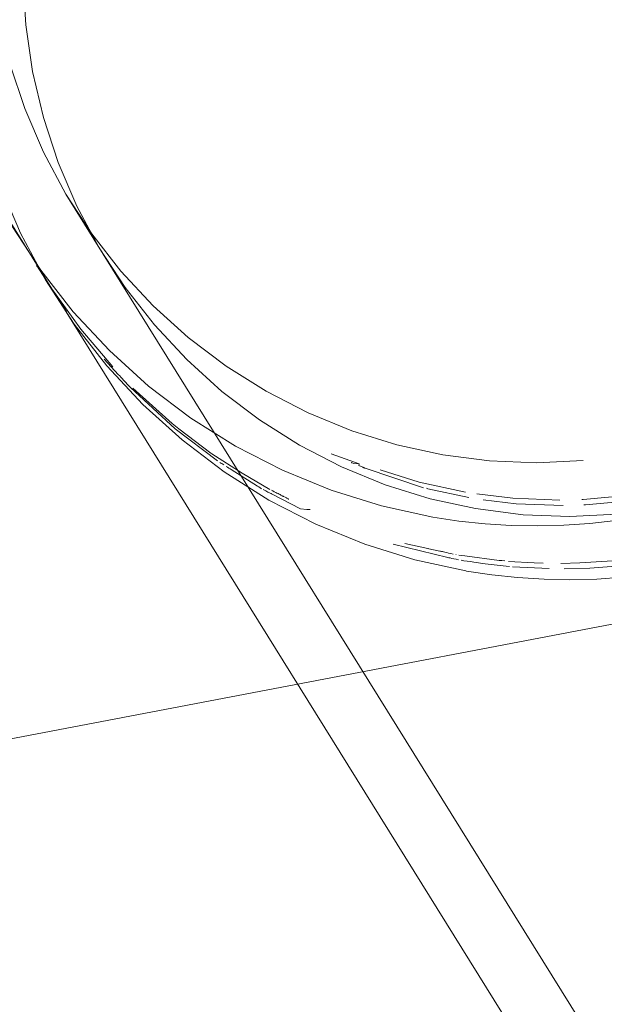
# Model space of a CAD drawing. Extents: x 3503739 to 3504470, y 5375172 to 5375561.
# Tile 98 of 121: x 3504138.8687 to 3504138.9508, y 5375390.0082 to 5375390.1464. Entities that reach past the tile are written whole.
import ezdxf

# ---------------------------------------------------------------- set-up
doc = ezdxf.new("R2010")
doc.units = 0
doc.header["$MEASUREMENT"] = 0
doc.layers.add('BHM_WA', color=7, linetype='Continuous')

msp = doc.modelspace()

# ---------------------------------------------------------------- linework, layer by layer
at = {"layer": 'BHM_WA', "color": 254, "linetype": 'Continuous', "lineweight": 13}
for p, q in [((3504138.87104, 5375390.11186), (3504138.87113, 5375390.11175)), ((3504138.8711, 5375390.11178), (3504138.87296, 5375390.10892)), ((3504138.87219, 5375390.11007), (3504138.87522, 5375390.10542)), ((3504138.87296, 5375390.10892), (3504138.87296, 5375390.10892)), ((3504138.87726, 5375390.10293), (3504138.87727, 5375390.10291)), ((3504138.88051, 5375390.09873), (3504138.88252, 5375390.09658)), ((3504138.88252, 5375390.09658), (3504138.88271, 5375390.09637)), ((3504138.88271, 5375390.09637), (3504138.88289, 5375390.09618)), ((3504138.88289, 5375390.09618), (3504138.88395, 5375390.09503)), ((3504138.88395, 5375390.09503), (3504138.88421, 5375390.09476)), ((3504138.89006, 5375390.08967), (3504138.89103, 5375390.08893)), ((3504138.89103, 5375390.08893), (3504138.89553, 5375390.08552)), ((3504138.89553, 5375390.08552), (3504138.89564, 5375390.08544)), ((3504138.89679, 5375390.08422), (3504138.89691, 5375390.08414)), ((3504138.89691, 5375390.08414), (3504138.89704, 5375390.08406)), ((3504138.89704, 5375390.08406), (3504138.89719, 5375390.08397)), ((3504138.89719, 5375390.08397), (3504138.89735, 5375390.08387)), ((3504138.91521, 5375390.08421), (3504138.91523, 5375390.08421)), ((3504138.91523, 5375390.08421), (3504138.91525, 5375390.0842)), ((3504138.91525, 5375390.0842), (3504138.91526, 5375390.0842)), ((3504138.91526, 5375390.0842), (3504138.91527, 5375390.08419)), ((3504138.91527, 5375390.08419), (3504138.91529, 5375390.08418)), ((3504138.91529, 5375390.08418), (3504138.9153, 5375390.08418)), ((3504138.9153, 5375390.08418), (3504138.91531, 5375390.08418)), ((3504138.91531, 5375390.08418), (3504138.91532, 5375390.08417)), ((3504138.91532, 5375390.08417), (3504138.91533, 5375390.08417)), ((3504138.91533, 5375390.08417), (3504138.91534, 5375390.08416)), ((3504138.91533, 5375390.08417), (3504138.91533, 5375390.08417)), ((3504138.91534, 5375390.08416), (3504138.91535, 5375390.08416)), ((3504138.91534, 5375390.08416), (3504138.91534, 5375390.08416)), ((3504138.91535, 5375390.08416), (3504138.9156, 5375390.08406)), ((3504138.91535, 5375390.08416), (3504138.91535, 5375390.08416)), ((3504138.91535, 5375390.08416), (3504138.91535, 5375390.08416)), ((3504138.9156, 5375390.08406), (3504138.91633, 5375390.08404)), ((3504138.9163, 5375390.08377), (3504138.91633, 5375390.08404)), ((3504138.89768, 5375390.08365), (3504138.89786, 5375390.08354)), ((3504138.89786, 5375390.08354), (3504138.89804, 5375390.08343)), ((3504138.89804, 5375390.08343), (3504138.89822, 5375390.08332)), ((3504138.89822, 5375390.08332), (3504138.89839, 5375390.08321)), ((3504138.89839, 5375390.08321), (3504138.90205, 5375390.08091)), ((3504138.9163, 5375390.08377), (3504138.91684, 5375390.08355)), ((3504138.91684, 5375390.08355), (3504138.91685, 5375390.08354)), ((3504138.91685, 5375390.08354), (3504138.91687, 5375390.08354)), ((3504138.91687, 5375390.08354), (3504138.91689, 5375390.08353)), ((3504138.91689, 5375390.08353), (3504138.91691, 5375390.08352)), ((3504138.91691, 5375390.08352), (3504138.91694, 5375390.08351)), ((3504138.91694, 5375390.08351), (3504138.91697, 5375390.0835)), ((3504138.91697, 5375390.0835), (3504138.91701, 5375390.08348)), ((3504138.91701, 5375390.08348), (3504138.91705, 5375390.08346)), ((3504138.91705, 5375390.08346), (3504138.91709, 5375390.08345)), ((3504138.91709, 5375390.08345), (3504138.91714, 5375390.08343)), ((3504138.91714, 5375390.08343), (3504138.91719, 5375390.0834)), ((3504138.90205, 5375390.08091), (3504138.90226, 5375390.08078)), ((3504138.90226, 5375390.08078), (3504138.90246, 5375390.08065)), ((3504138.90246, 5375390.08065), (3504138.90265, 5375390.08053)), ((3504138.90285, 5375390.08042), (3504138.90304, 5375390.08032)), ((3504138.90304, 5375390.08032), (3504138.90322, 5375390.08023)), ((3504138.90322, 5375390.08023), (3504138.90338, 5375390.08014)), ((3504138.90338, 5375390.08014), (3504138.90352, 5375390.08007)), ((3504138.90352, 5375390.08007), (3504138.90365, 5375390.08001)), ((3504138.90365, 5375390.08001), (3504138.90376, 5375390.07995)), ((3504138.90376, 5375390.07995), (3504138.90385, 5375390.0799)), ((3504138.90385, 5375390.0799), (3504138.90393, 5375390.07987)), ((3504138.90393, 5375390.07987), (3504138.90398, 5375390.07984)), ((3504138.90398, 5375390.07984), (3504138.90403, 5375390.07981)), ((3504138.90402, 5375390.08033), (3504138.90423, 5375390.08022)), ((3504138.90403, 5375390.07981), (3504138.90405, 5375390.0798)), ((3504138.90423, 5375390.08022), (3504138.90443, 5375390.08012)), ((3504138.90443, 5375390.08012), (3504138.90462, 5375390.08002)), ((3504138.90462, 5375390.08002), (3504138.9048, 5375390.07993)), ((3504138.9048, 5375390.07993), (3504138.90496, 5375390.07985)), ((3504138.90496, 5375390.07985), (3504138.9051, 5375390.07977)), ((3504138.92579, 5375390.08059), (3504138.92589, 5375390.08057)), ((3504138.92589, 5375390.08057), (3504138.92599, 5375390.08054)), ((3504138.90405, 5375390.0798), (3504138.9081, 5375390.07772)), ((3504138.9051, 5375390.07977), (3504138.90523, 5375390.0797)), ((3504138.90523, 5375390.0797), (3504138.90535, 5375390.07964)), ((3504138.90535, 5375390.07964), (3504138.90545, 5375390.07959)), ((3504138.90545, 5375390.07959), (3504138.90553, 5375390.07955)), ((3504138.90553, 5375390.07955), (3504138.9056, 5375390.07951)), ((3504138.9056, 5375390.07951), (3504138.90565, 5375390.07949)), ((3504138.90565, 5375390.07949), (3504138.90569, 5375390.07947)), ((3504138.90569, 5375390.07947), (3504138.90571, 5375390.07946)), ((3504138.90571, 5375390.07946), (3504138.90572, 5375390.07945)), ((3504138.90572, 5375390.07945), (3504138.90594, 5375390.07934)), ((3504138.90594, 5375390.07934), (3504138.90604, 5375390.07929)), ((3504138.90604, 5375390.07929), (3504138.90613, 5375390.07924)), ((3504138.90613, 5375390.07924), (3504138.90621, 5375390.0792)), ((3504138.90621, 5375390.0792), (3504138.90629, 5375390.07916)), ((3504138.90629, 5375390.07916), (3504138.90637, 5375390.07912)), ((3504138.90637, 5375390.07912), (3504138.90643, 5375390.07909)), ((3504138.90643, 5375390.07909), (3504138.90649, 5375390.07906)), ((3504138.94762, 5375390.07901), (3504138.94769, 5375390.07901)), ((3504138.94769, 5375390.07901), (3504138.94777, 5375390.07901)), ((3504138.94777, 5375390.07901), (3504138.94782, 5375390.07901)), ((3504138.9081, 5375390.07772), (3504138.90899, 5375390.07761)), ((3504138.90899, 5375390.07761), (3504138.90946, 5375390.0776)), ((3504138.9479, 5375390.07825), (3504138.94801, 5375390.07825)), ((3504138.94801, 5375390.07825), (3504138.94813, 5375390.07825)), ((3504138.92276, 5375390.07285), (3504138.92597, 5375390.07215)), ((3504138.92597, 5375390.07215), (3504138.92605, 5375390.07213)), ((3504138.92605, 5375390.07213), (3504138.92615, 5375390.07211)), ((3504138.92615, 5375390.07211), (3504138.92766, 5375390.07178)), ((3504138.92766, 5375390.07178), (3504138.9277, 5375390.07177)), ((3504138.9277, 5375390.07177), (3504138.92778, 5375390.07175)), ((3504138.92778, 5375390.07175), (3504138.92789, 5375390.07173)), ((3504138.92789, 5375390.07173), (3504138.92803, 5375390.0717)), ((3504138.92803, 5375390.0717), (3504138.9282, 5375390.07166)), ((3504138.9282, 5375390.07166), (3504138.9284, 5375390.07162)), ((3504138.9284, 5375390.07162), (3504138.92864, 5375390.07157)), ((3504138.92864, 5375390.07157), (3504138.92891, 5375390.07151)), ((3504138.92879, 5375390.07088), (3504138.92895, 5375390.07085)), ((3504138.92891, 5375390.07151), (3504138.92922, 5375390.07144)), ((3504138.92895, 5375390.07085), (3504138.92914, 5375390.07081)), ((3504138.92914, 5375390.07081), (3504138.92937, 5375390.07076)), ((3504138.92922, 5375390.07144), (3504138.92957, 5375390.07136)), ((3504138.92937, 5375390.07076), (3504138.92964, 5375390.0707)), ((3504138.92964, 5375390.0707), (3504138.92995, 5375390.07063)), ((3504138.92993, 5375390.07129), (3504138.92995, 5375390.07128)), ((3504138.92995, 5375390.07063), (3504138.93031, 5375390.07055)), ((3504138.93034, 5375390.07122), (3504138.93075, 5375390.07116)), ((3504138.93068, 5375390.07049), (3504138.93107, 5375390.07043)), ((3504138.93075, 5375390.07116), (3504138.93119, 5375390.0711)), ((3504138.93107, 5375390.07043), (3504138.9315, 5375390.07036)), ((3504138.9315, 5375390.07036), (3504138.93197, 5375390.0703)), ((3504138.93197, 5375390.0703), (3504138.93246, 5375390.07022)), ((3504138.93246, 5375390.07022), (3504138.93404, 5375390.06999)), ((3504138.93601, 5375390.07048), (3504138.9364, 5375390.07044)), ((3504138.9364, 5375390.07044), (3504138.9368, 5375390.0704)), ((3504138.9373, 5375390.07034), (3504138.94093, 5375390.07012)), ((3504138.93134, 5375390.06899), (3504138.9314, 5375390.06898)), ((3504138.93404, 5375390.06999), (3504138.93701, 5375390.06967)), ((3504138.93701, 5375390.06967), (3504138.93744, 5375390.06963)), ((3504138.94093, 5375390.07012), (3504138.94217, 5375390.0701)), ((3504138.94466, 5375390.07005), (3504138.94736, 5375390.07012))]:
    msp.add_line(p, q, dxfattribs=at)
for points in [[(3504138.86284, 5375390.1743, 0), (3504138.86283, 5375390.17423, 0), (3504138.86202, 5375390.1707, 0), (3504138.86137, 5375390.16713, 0), (3504138.86134, 5375390.167, 0), (3504138.8605, 5375390.15965, 0), (3504138.86029, 5375390.15225, 0), (3504138.86073, 5375390.14486, 0), (3504138.86181, 5375390.13752, 0), (3504138.86351, 5375390.1303, 0), (3504138.86584, 5375390.12325, 0), (3504138.86877, 5375390.11642, 0), (3504138.87227, 5375390.10987, 0), (3504138.87633, 5375390.10364, 0), (3504138.88091, 5375390.09779, 0), (3504138.88597, 5375390.09235, 0), (3504138.89149, 5375390.08738, 0)], [(3504138.9163, 5375389.34214, 0), (3504139.60391, 5375389.47326, 0), (3504139.47279, 5375390.16087, 0), (3504138.78518, 5375390.02975, 0), (3504139.47279, 5375390.16087, 0), (3504139.60391, 5375389.47326, 0), (3504138.9163, 5375389.34214, 0), (3504138.78518, 5375390.02975, 0), (3504138.9163, 5375389.34214, 0)], [(3504138.9163, 5375389.34214, 0), (3504139.60391, 5375389.47326, 0), (3504139.47279, 5375390.16087, 0), (3504138.78518, 5375390.02975, 0), (3504138.9163, 5375389.34214, 0), (3504139.60391, 5375389.47326, 0), (3504139.47279, 5375390.16087, 0), (3504138.78518, 5375390.02975, 0), (3504138.9163, 5375389.34214, 0)], [(3504138.86931, 5375390.15892, 0), (3504138.86913, 5375390.15229, 0), (3504138.86952, 5375390.14567, 0), (3504138.87048, 5375390.1391, 0), (3504138.87201, 5375390.13264, 0), (3504138.87409, 5375390.12632, 0), (3504138.87671, 5375390.12021, 0), (3504138.87985, 5375390.11434, 0), (3504138.88349, 5375390.10877, 0), (3504138.88759, 5375390.10352, 0), (3504138.89212, 5375390.09866, 0)], [(3504138.8673, 5375390.1402, 0), (3504138.86939, 5375390.13389, 0), (3504138.87201, 5375390.12777, 0), (3504138.87515, 5375390.1219, 0), (3504139.12655, 5375389.71802, 0)], [(3504138.87515, 5375390.1219, 0), (3504138.87878, 5375390.11633, 0), (3504138.88288, 5375390.11109, 0), (3504138.88741, 5375390.10622, 0), (3504138.89235, 5375390.10176, 0), (3504138.89765, 5375390.09775, 0), (3504138.90327, 5375390.09421, 0), (3504138.90917, 5375390.09118, 0), (3504138.9153, 5375390.08866, 0), (3504138.92163, 5375390.0867, 0), (3504138.92809, 5375390.08529, 0), (3504138.93136, 5375390.0848, 0), (3504138.93465, 5375390.08445, 0), (3504138.93794, 5375390.08425, 0), (3504138.94124, 5375390.08419, 0), (3504138.94454, 5375390.08428, 0), (3504138.94783, 5375390.08451, 0), (3504138.95111, 5375390.08489, 0)], [(3504138.86694, 5375390.11861, 0), (3504138.86757, 5375390.11743, 0), (3504139.11897, 5375389.71354, 0)], [(3504138.9524, 5375390.07609, 0), (3504138.94874, 5375390.07567, 0), (3504138.94507, 5375390.07542, 0), (3504138.94138, 5375390.07532, 0), (3504138.9377, 5375390.07538, 0), (3504138.93402, 5375390.07561, 0), (3504138.93035, 5375390.076, 0), (3504138.9267, 5375390.07655, 0), (3504138.91948, 5375390.07812, 0), (3504138.91241, 5375390.08031, 0), (3504138.90556, 5375390.08312, 0), (3504138.89897, 5375390.08651, 0), (3504138.89269, 5375390.09046, 0), (3504138.88678, 5375390.09494, 0), (3504138.88126, 5375390.09992, 0), (3504138.8762, 5375390.10535, 0), (3504138.87162, 5375390.11121, 0), (3504138.86757, 5375390.11743, 0)], [(3504138.87113, 5375390.11175, 0), (3504138.87131, 5375390.11141, 0), (3504138.87219, 5375390.11007, 0)], [(3504138.87296, 5375390.10892, 0), (3504138.8749, 5375390.10594, 0), (3504138.87726, 5375390.10293, 0)], [(3504138.87522, 5375390.10542, 0), (3504138.87537, 5375390.10519, 0), (3504138.87819, 5375390.10158, 0)], [(3504138.87727, 5375390.10291, 0), (3504138.87948, 5375390.10009, 0), (3504138.88176, 5375390.09764, 0)], [(3504138.87819, 5375390.10158, 0), (3504138.87995, 5375390.09933, 0), (3504138.88051, 5375390.09873, 0)], [(3504138.89212, 5375390.09866, 0), (3504138.89706, 5375390.0942, 0), (3504138.90235, 5375390.09019, 0)], [(3504138.88454, 5375390.09465, 0), (3504138.88179, 5375390.09761, 0), (3504138.88176, 5375390.09764, 0)], [(3504138.88421, 5375390.09476, 0), (3504138.88501, 5375390.0939, 0), (3504138.89052, 5375390.08892, 0)], [(3504138.88454, 5375390.09465, 0), (3504138.88642, 5375390.09296, 0), (3504138.89006, 5375390.08967, 0)], [(3504138.90235, 5375390.09019, 0), (3504138.90797, 5375390.08665, 0), (3504138.91388, 5375390.08361, 0), (3504138.92001, 5375390.0811, 0), (3504138.92634, 5375390.07913, 0), (3504138.93268, 5375390.07775, 0), (3504138.93274, 5375390.07774, 0), (3504138.9328, 5375390.07773, 0), (3504138.93607, 5375390.07724, 0), (3504138.93613, 5375390.07723, 0), (3504138.93936, 5375390.07689, 0)], [(3504138.89052, 5375390.08892, 0), (3504138.89644, 5375390.08444, 0), (3504138.89679, 5375390.08422, 0)], [(3504138.89149, 5375390.08738, 0), (3504138.8974, 5375390.08289, 0), (3504138.90368, 5375390.07894, 0), (3504138.91027, 5375390.07555, 0)], [(3504138.89564, 5375390.08544, 0), (3504138.89597, 5375390.08519, 0), (3504138.89989, 5375390.08272, 0)], [(3504138.91241, 5375390.08541, 0), (3504138.91287, 5375390.08523, 0), (3504138.91633, 5375390.08404, 0)], [(3504138.91241, 5375390.08541, 0), (3504138.91292, 5375390.08515, 0), (3504138.91521, 5375390.08421, 0)], [(3504138.91633, 5375390.08404, 0), (3504138.91862, 5375390.08334, 0), (3504138.91931, 5375390.08317, 0)], [(3504138.89735, 5375390.08387, 0), (3504138.89751, 5375390.08376, 0), (3504138.89768, 5375390.08365, 0)], [(3504138.89989, 5375390.08272, 0), (3504138.90225, 5375390.08124, 0), (3504138.90379, 5375390.08044, 0), (3504138.90402, 5375390.08033, 0)], [(3504138.91719, 5375390.0834, 0), (3504138.91905, 5375390.08264, 0), (3504138.92538, 5375390.08068, 0), (3504138.92579, 5375390.08059, 0)], [(3504138.92477, 5375390.08147, 0), (3504138.92473, 5375390.08149, 0), (3504138.92469, 5375390.0815, 0), (3504138.91931, 5375390.08317, 0)], [(3504138.92477, 5375390.08147, 0), (3504138.92491, 5375390.08143, 0), (3504138.93129, 5375390.08004, 0), (3504138.93133, 5375390.08003, 0), (3504138.93137, 5375390.08002, 0), (3504138.93289, 5375390.0798, 0)], [(3504138.90265, 5375390.08053, 0), (3504138.90272, 5375390.08049, 0), (3504138.90285, 5375390.08042, 0)], [(3504138.92599, 5375390.08054, 0), (3504138.93174, 5375390.07929, 0), (3504138.93179, 5375390.07928, 0), (3504138.93184, 5375390.07927, 0), (3504138.93378, 5375390.07898, 0)], [(3504138.90649, 5375390.07906, 0), (3504138.90884, 5375390.07785, 0), (3504138.90946, 5375390.0776, 0)], [(3504138.93289, 5375390.0798, 0), (3504138.93464, 5375390.07953, 0), (3504138.93469, 5375390.07953, 0), (3504138.93793, 5375390.07919, 0), (3504138.94043, 5375390.07903, 0), (3504138.94122, 5375390.07898, 0), (3504138.94127, 5375390.07898, 0), (3504138.94452, 5375390.07892, 0), (3504138.94762, 5375390.07901, 0)], [(3504138.93378, 5375390.07898, 0), (3504138.93511, 5375390.07878, 0), (3504138.93516, 5375390.07877, 0), (3504138.9384, 5375390.07843, 0), (3504138.941, 5375390.07827, 0), (3504138.94169, 5375390.07823, 0), (3504138.94174, 5375390.07823, 0), (3504138.94499, 5375390.07817, 0), (3504138.9479, 5375390.07825, 0)], [(3504138.93936, 5375390.07689, 0), (3504138.94265, 5375390.07669, 0), (3504138.94271, 5375390.07669, 0), (3504138.94595, 5375390.07663, 0), (3504138.94925, 5375390.07672, 0), (3504138.94931, 5375390.07672, 0), (3504138.95254, 5375390.07695, 0), (3504138.95581, 5375390.07732, 0), (3504138.95588, 5375390.07733, 0), (3504138.95907, 5375390.07784, 0), (3504138.9623, 5375390.0785, 0), (3504138.96235, 5375390.07852, 0)], [(3504138.94782, 5375390.07901, 0), (3504138.94786, 5375390.07901, 0), (3504138.95111, 5375390.07924, 0), (3504138.95439, 5375390.07962, 0), (3504138.95443, 5375390.07962, 0), (3504138.95472, 5375390.07967, 0)], [(3504138.94813, 5375390.07825, 0), (3504138.94829, 5375390.07826, 0), (3504138.94834, 5375390.07826, 0), (3504138.95158, 5375390.07849, 0), (3504138.95485, 5375390.07886, 0)], [(3504138.91027, 5375390.07555, 0), (3504138.91712, 5375390.07275, 0), (3504138.92418, 5375390.07055, 0)], [(3504138.92276, 5375390.07285, 0), (3504138.92112, 5375390.07336, 0), (3504138.9211, 5375390.07275, 0)], [(3504138.9211, 5375390.07275, 0), (3504138.92322, 5375390.0721, 0), (3504138.92879, 5375390.07088, 0)], [(3504138.93134, 5375390.06899, 0), (3504138.93127, 5375390.06901, 0), (3504138.92418, 5375390.07055, 0)], [(3504138.92993, 5375390.07129, 0), (3504138.92988, 5375390.0713, 0), (3504138.92957, 5375390.07136, 0)], [(3504138.92995, 5375390.07128, 0), (3504138.92998, 5375390.07128, 0), (3504138.93034, 5375390.07122, 0)], [(3504138.93031, 5375390.07055, 0), (3504138.93034, 5375390.07055, 0), (3504138.93039, 5375390.07054, 0), (3504138.93044, 5375390.07052, 0), (3504138.93068, 5375390.07049, 0)], [(3504138.93119, 5375390.0711, 0), (3504138.93358, 5375390.07074, 0), (3504138.93601, 5375390.07048, 0)], [(3504138.9373, 5375390.07034, 0), (3504138.93725, 5375390.07035, 0), (3504138.9372, 5375390.07035, 0), (3504138.9368, 5375390.0704, 0)], [(3504138.94736, 5375390.07012, 0), (3504138.9483, 5375390.07015, 0), (3504138.95192, 5375390.0704, 0), (3504138.95197, 5375390.0704, 0), (3504138.95202, 5375390.0704, 0), (3504138.95264, 5375390.07048, 0)], [(3504138.9314, 5375390.06898, 0), (3504138.93499, 5375390.06844, 0), (3504138.93859, 5375390.06806, 0), (3504138.93866, 5375390.06805, 0), (3504138.93872, 5375390.06805, 0), (3504138.94234, 5375390.06782, 0), (3504138.94595, 5375390.06776, 0), (3504138.94602, 5375390.06776, 0), (3504138.94609, 5375390.06776, 0), (3504138.94971, 5375390.06785, 0), (3504138.95331, 5375390.0681, 0)], [(3504138.93744, 5375390.06963, 0), (3504138.93766, 5375390.0696, 0), (3504138.93771, 5375390.06959, 0), (3504138.93776, 5375390.06959, 0), (3504138.9379, 5375390.06958, 0)], [(3504138.9379, 5375390.06958, 0), (3504138.94139, 5375390.06937, 0), (3504138.94301, 5375390.06934, 0)], [(3504138.94466, 5375390.07005, 0), (3504138.94461, 5375390.07005, 0), (3504138.94457, 5375390.07005, 0), (3504138.94217, 5375390.0701, 0)], [(3504138.94513, 5375390.0693, 0), (3504138.94508, 5375390.0693, 0), (3504138.94502, 5375390.0693, 0), (3504138.94301, 5375390.06934, 0)], [(3504138.94513, 5375390.0693, 0), (3504138.94792, 5375390.06937, 0), (3504138.94876, 5375390.06939, 0), (3504138.95238, 5375390.06965, 0), (3504138.95243, 5375390.06965, 0)]]:
    msp.add_polyline3d(points, dxfattribs=at)

doc.saveas('drawing.dxf')
